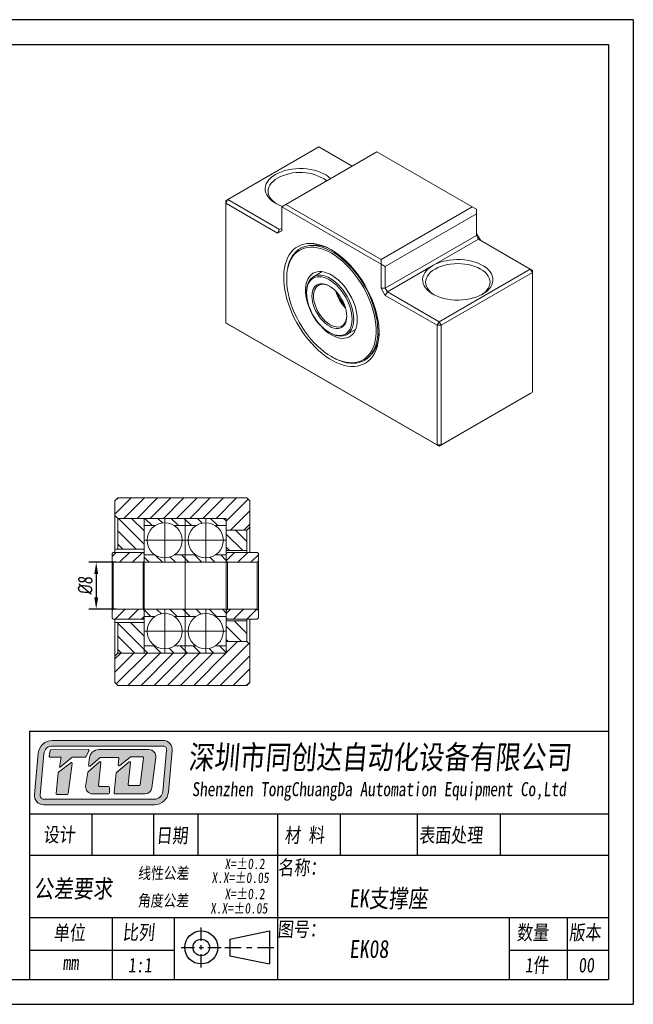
# Model space of a CAD drawing. Header units: millimetres. Extents: x 829 to 1066, y 138 to 306.
# Tile 2 of 2: x 962 to 1066, y 138 to 306. Entities that reach past the tile are written whole.
import ezdxf

# ---------------------------------------------------------------- set-up
doc = ezdxf.new("R2010")
doc.units = ezdxf.units.MM
doc.linetypes.add('CENTER2', pattern=[28.575, 19.05, -3.175, 3.175, -3.175])
doc.layers.get('0').update_dxf_attribs({"lineweight": 20})
for name, color, linetype, lineweight in [('中心线', 5, 'CENTER2', 13), ('外框', 7, 'Continuous', 25), ('文字', 3, 'Continuous', 18), ('标注', 1, 'Continuous', 13)]:
    doc.layers.add(name, color=color, linetype=linetype, lineweight=lineweight)
doc.styles.get("Standard").update_dxf_attribs({"font": 'SimSun.ttf', "width": 0.8, "oblique": 5})
doc.dimstyles.new('ISO-25', dxfattribs={"dimtxt": 2.5, "dimasz": 2, "dimexe": 1.25, "dimexo": 0, "dimtad": 1, "dimzin": 9, "dimdsep": 46, "dimtxsty": 'Standard', "dimcen": 2.5, "dimadec": 0, "dimazin": 2, "dimtfac": 1, "dimtix": 1, "dimtmove": 0, "dimatfit": 0, "dimfxl": 0, "dimarcsym": 0})

# ---------------------------------------------------------------- blocks, each defined once
blk = doc.blocks.new('Y')
at = {"lineweight": 30}
for p, q in [((-4136.76, 2009.27), (-3862.74, 2009.27)), ((-4154.44, 2003.97), (-3857.44, 2003.97)), ((-4154.44, 2003.97), (-3857.44, 2003.97))]:
    blk.add_line(p, q, dxfattribs=at)
for points in [[(-3857.44, 2213.99), (-4154.44, 2213.99), (-4154.44, 2003.97)], [(-4136.76, 2009.27), (-4136.76, 2208.69), (-3862.74, 2208.69)]]:
    blk.add_lwpolyline(points, dxfattribs=at)
blk = doc.blocks.new('W')
at = {"lineweight": 30}
for p, q in [((-3857.44, 2213.99), (-3857.44, 2003.97)), ((-3857.44, 2213.99), (-3857.44, 2003.97)), ((-3862.74, 2208.69), (-3862.74, 2009.27))]:
    blk.add_line(p, q, dxfattribs=at)
blk.add_blockref('Y', (0, 0))
blk = doc.blocks.new('*D14')
at = {"layer": 'Defpoints', "color": 0, "transparency": 16777216}
for p in [(977.97, 212.99), (974.59, 204.99), (977.97, 204.99)]:
    blk.add_point(p, dxfattribs=at)
at = {"layer": '标注', "color": 0, "lineweight": -2, "transparency": 16777216}
for p, q in [((977.97, 212.99), (973.34, 212.99)), ((974.59, 210.99), (974.59, 206.99)), ((977.97, 204.99), (973.34, 204.99))]:
    blk.add_line(p, q, dxfattribs=at)
at = {"layer": '标注', "color": 0, "transparency": 16777216}
for points in [[(974.26, 210.99), (974.92, 210.99), (974.59, 212.99)], [(974.26, 206.99), (974.92, 206.99), (974.59, 204.99)]]:
    blk.add_solid(points, dxfattribs=at)
at = {"layer": '标注', "color": 0, "transparency": 16777216, "insert": (972.72, 208.99), "char_height": 2.5, "attachment_point": 5, "rotation": 90}
blk.add_mtext('{\\fISOCPEUR|b0|i0|c0|p34;%%C}8', dxfattribs=at)

msp = doc.modelspace()

# ---------------------------------------------------------------- hatches: boundary and pattern name
at = {"layer": '文字'}
h = msp.add_hatch(color=256, dxfattribs=at)
h.dxf.hatch_style = 1
h.paths.add_polyline_path([(985.977, 182.602), (967.095, 182.602, 0.3871904), (964.71, 180.429), (964.051, 173.37, 0.4417631), (965.64, 171.624), (984.533, 171.624, 0.3876272), (986.918, 173.8), (987.567, 180.859, 0.4413093)])
h.paths.add_polyline_path([(985.977, 181.643, -0.4413093), (986.613, 180.946), (985.964, 173.888, -0.3876272), (984.533, 172.582), (965.64, 172.582, -0.4417631), (965.005, 173.281), (965.664, 180.34, -0.3871904), (967.095, 181.643)], flags=16)
h.paths.add_polyline_path([(973.2, 181.029, -0.5692565), (973.341, 180.793), (972.806, 179.806, -0.2751589), (972.666, 179.722), (970.512, 179.722, 0.1785487), (970.409, 179.684), (968.455, 178.016), (968.318, 178.016), (968.63, 179.725), (966.733, 179.725, -0.4551699), (966.575, 179.906), (966.709, 180.875, -0.3736999), (966.867, 181.013)], flags=0)
h.paths.add_polyline_path([(970.244, 178.801, -0.6728841), (970.5, 178.654), (969.809, 173.532, -0.3754282), (969.651, 173.394), (967.903, 173.394, -0.4451596), (967.745, 173.57), (968.112, 177.07, -0.2032664), (968.172, 177.179)], flags=0)
h.paths.add_polyline_path([(975.037, 181.029), (983.584, 181.029, -0.4535474), (984.772, 179.673), (984.086, 174.529, -0.3759441), (982.899, 173.49), (977.831, 173.49, -0.443757), (977.672, 173.665), (978.013, 177.077), (980.207, 178.94, -0.6781546), (980.469, 178.801), (980.063, 175.085, 0.4464345), (980.222, 174.908), (981.918, 174.908, 0.3783283), (982.076, 175.048), (982.646, 179.614, 0.4510331), (982.487, 179.793), (980.492, 179.793, 0.1736567), (980.39, 179.757), (978.618, 178.3, -0.6630003), (978.357, 178.437), (978.449, 179.536, 0.4388203), (978.29, 179.709), (975.385, 179.709, 0.1753949), (975.283, 179.672), (973.554, 178.232, -0.6807563), (973.294, 178.374), (973.452, 179.632, -0.3779258)], flags=0)
h.paths.add_polyline_path([(973.203, 177.234), (975.133, 178.931, -0.6841835), (975.397, 178.794), (974.978, 174.936, 0.4462884), (975.137, 174.759), (976.686, 174.759, -0.4142136), (976.846, 174.599), (976.846, 173.649, -0.4142136), (976.686, 173.49), (973.977, 173.49, -0.4294817), (972.78, 174.75), (973.15, 177.139, -0.1758286)], flags=0)
h.paths.add_polyline_path([(973.341, 180.793, 0.5692565), (973.2, 181.029), (966.867, 181.013, 0.3736999), (966.709, 180.875), (966.575, 179.906, 0.4551699), (966.733, 179.725), (968.63, 179.725), (968.318, 178.016), (968.455, 178.016), (970.409, 179.684, -0.1785487), (970.512, 179.722), (972.666, 179.722, 0.2751589), (972.806, 179.806)], flags=0)
h.paths.add_polyline_path([(970.5, 178.654, 0.6728841), (970.244, 178.801), (968.172, 177.179, 0.2032664), (968.112, 177.07), (967.745, 173.57, 0.4451596), (967.903, 173.394), (969.651, 173.394, 0.3754282), (969.809, 173.532)], flags=0)
h.paths.add_polyline_path([(975.397, 178.794, 0.6841835), (975.133, 178.931), (973.203, 177.234, 0.1758286), (973.15, 177.139), (972.78, 174.75, 0.4294817), (973.977, 173.49), (976.686, 173.49, 0.4142136), (976.846, 173.649), (976.846, 174.599, 0.4142136), (976.686, 174.759), (975.137, 174.759, -0.4462884), (974.978, 174.936)], flags=0)
h.paths.add_polyline_path([(983.584, 181.029), (975.037, 181.029, 0.3779258), (973.452, 179.632), (973.294, 178.374, 0.6807563), (973.554, 178.232), (975.283, 179.672, -0.1753949), (975.385, 179.709), (978.29, 179.709, -0.4388203), (978.449, 179.536), (978.357, 178.437, 0.6630003), (978.618, 178.3), (980.39, 179.757, -0.1736567), (980.492, 179.793), (982.487, 179.793, -0.4510331), (982.646, 179.614), (982.076, 175.048, -0.3783283), (981.918, 174.908), (980.222, 174.908, -0.4464345), (980.063, 175.085), (980.469, 178.801, 0.6781546), (980.207, 178.94), (978.013, 177.077), (977.672, 173.665, 0.443757), (977.831, 173.49), (982.899, 173.49, 0.3759441), (984.086, 174.529), (984.772, 179.673, 0.4535474)], flags=0)
h = msp.add_hatch(color=256, dxfattribs=at)
h.dxf.hatch_style = 1
h.paths.add_polyline_path([(973.341, 180.793, 0.5692565), (973.2, 181.029), (966.867, 181.013, 0.3736999), (966.709, 180.875), (966.575, 179.906, 0.4551699), (966.733, 179.725), (968.63, 179.725), (968.318, 178.016), (968.455, 178.016), (970.409, 179.684, -0.1785487), (970.512, 179.722), (972.666, 179.722, 0.2751589), (972.806, 179.806)])
h.paths.add_polyline_path([(970.5, 178.654, 0.6728841), (970.244, 178.801), (968.172, 177.179, 0.2032664), (968.112, 177.07), (967.745, 173.57, 0.4451596), (967.903, 173.394), (969.651, 173.394, 0.3754282), (969.809, 173.532)])
h.paths.add_polyline_path([(975.397, 178.794, 0.6841835), (975.133, 178.931), (973.203, 177.234, 0.1758286), (973.15, 177.139), (972.78, 174.75, 0.4294817), (973.977, 173.49), (976.686, 173.49, 0.4142136), (976.846, 173.649), (976.846, 174.599, 0.4142136), (976.686, 174.759), (975.137, 174.759, -0.4462884), (974.978, 174.936)])
h.paths.add_polyline_path([(983.584, 181.029), (975.037, 181.029, 0.3779258), (973.452, 179.632), (973.294, 178.374, 0.6807563), (973.554, 178.232), (975.283, 179.672, -0.1753949), (975.385, 179.709), (978.29, 179.709, -0.4388203), (978.449, 179.536), (978.357, 178.437, 0.6630003), (978.618, 178.3), (980.39, 179.757, -0.1736567), (980.492, 179.793), (982.487, 179.793, -0.4510331), (982.646, 179.614), (982.076, 175.048, -0.3783283), (981.918, 174.908), (980.222, 174.908, -0.4464345), (980.063, 175.085), (980.469, 178.801, 0.6781546), (980.207, 178.94), (978.013, 177.077), (977.672, 173.665, 0.443757), (977.831, 173.49), (982.899, 173.49, 0.3759441), (984.086, 174.529), (984.772, 179.673, 0.4535474)])
at = {"layer": '标注'}
h = msp.add_hatch(dxfattribs=at)
h.set_pattern_fill('ANSI31', color=2, scale=0.5)
h.paths.add_polyline_path([(1000.785, 223.486), (1000.285, 223.986), (978.285, 223.986), (977.785, 223.486), (977.785, 220.986), (978.285, 220.486), (996.785, 220.486), (996.785, 218.486), (1000.285, 218.486), (1000.785, 218.986)])
h.paths.add_polyline_path([(1000.785, 198.986), (1000.285, 199.486), (996.785, 199.486), (996.785, 197.486), (978.285, 197.486), (977.785, 196.986), (977.785, 192.486), (978.285, 191.986), (1000.285, 191.986), (1000.785, 192.486)])
h.paths.add_polyline_path([(982.785, 204.786), (982.585, 204.986), (977.485, 204.986), (977.285, 204.786), (977.285, 203.486), (977.485, 203.286), (982.585, 203.286), (982.785, 203.486)])
h.paths.add_polyline_path([(1002.285, 204.786), (1002.085, 204.986), (996.985, 204.986), (996.785, 204.786), (996.785, 203.486), (996.985, 203.286), (1002.085, 203.286), (1002.285, 203.486)])
h.paths.add_polyline_path([(1002.285, 214.486), (1002.085, 214.686), (996.985, 214.686), (996.785, 214.486), (996.785, 213.186), (996.985, 212.986), (1002.085, 212.986), (1002.285, 213.186)])
h.paths.add_polyline_path([(982.785, 214.486), (982.585, 214.686), (977.485, 214.686), (977.285, 214.486), (977.285, 213.186), (977.485, 212.986), (982.585, 212.986), (982.785, 213.186)])
h = msp.add_hatch(dxfattribs=at)
h.set_pattern_fill('ANSI31', color=2, scale=0.5, angle=90)
h.paths.add_polyline_path([(982.785, 220.486), (978.285, 220.486), (978.285, 215.236), (982.785, 215.236)])
h.paths.add_polyline_path([(986.285, 220.486), (982.785, 220.486), (982.785, 219.236), (984.627, 219.236, -0.1474768), (986.285, 219.736)])
h.paths.add_polyline_path([(989.785, 220.486), (986.285, 220.486), (986.285, 219.736, -0.1474768), (987.944, 219.236), (989.785, 219.236)])
h.paths.add_polyline_path([(996.785, 220.486), (993.285, 220.486), (993.285, 219.736, -0.1474768), (994.944, 219.236), (996.785, 219.236)])
h.paths.add_polyline_path([(993.285, 220.486), (989.785, 220.486), (989.785, 219.236), (991.627, 219.236, -0.1474768), (993.285, 219.736)])
h.paths.add_polyline_path([(996.785, 214.236), (994.944, 214.236, -0.1474768), (993.285, 213.736), (993.285, 212.986), (996.785, 212.986)])
h.paths.add_polyline_path([(993.285, 213.736, -0.1474768), (991.627, 214.236), (989.785, 214.236), (989.785, 212.986), (993.285, 212.986)])
h.paths.add_polyline_path([(989.785, 214.236), (987.944, 214.236, -0.1474768), (986.285, 213.736), (986.285, 212.986), (989.785, 212.986)])
h.paths.add_polyline_path([(986.285, 213.736, -0.1474768), (984.627, 214.236), (982.785, 214.236), (982.785, 212.986), (986.285, 212.986)])
h.paths.add_polyline_path([(986.285, 204.236), (986.285, 204.986), (982.785, 204.986), (982.785, 203.736), (984.627, 203.736, -0.1474768)])
h.paths.add_polyline_path([(989.785, 204.986), (986.285, 204.986), (986.285, 204.236, -0.1474768), (987.944, 203.736), (989.785, 203.736)])
h.paths.add_polyline_path([(993.285, 204.986), (989.785, 204.986), (989.785, 203.736), (991.627, 203.736, -0.1474768), (993.285, 204.236)])
h.paths.add_polyline_path([(996.785, 204.986), (993.285, 204.986), (993.285, 204.236, -0.1474768), (994.944, 203.736), (996.785, 203.736)])
h.paths.add_polyline_path([(996.785, 198.736), (994.944, 198.736, -0.1474768), (993.285, 198.236), (993.285, 197.486), (996.785, 197.486)])
h.paths.add_polyline_path([(993.285, 198.236, -0.1474768), (991.627, 198.736), (989.785, 198.736), (989.785, 197.486), (993.285, 197.486)])
h.paths.add_polyline_path([(989.785, 198.736), (987.944, 198.736, -0.1474768), (986.285, 198.236), (986.285, 197.486), (989.785, 197.486)])
h.paths.add_polyline_path([(986.285, 198.236, -0.1474768), (984.627, 198.736), (982.785, 198.736), (982.785, 197.486), (986.285, 197.486)])
h.paths.add_polyline_path([(982.785, 202.736), (978.285, 202.736), (978.285, 197.486), (982.785, 197.486), (982.785, 198.736)])
h.paths.add_polyline_path([(1000.285, 202.986), (996.785, 202.986), (996.785, 199.486), (1000.285, 199.486)])
h.paths.add_polyline_path([(1000.285, 218.486), (996.785, 218.486), (996.785, 214.986), (1000.285, 214.986)])

# ---------------------------------------------------------------- linework, layer by layer
at = {"color": 7, "linetype": 'Continuous', "lineweight": 15}
for p, q in [((1012.609, 283.832), (997.052, 274.852)), ((1022.508, 283.017), (1006.952, 274.036)), ((1018.265, 280.567), (1012.609, 283.832)), ((1038.771, 273.628), (1022.508, 283.017)), ((996.699, 274.239), (997.052, 274.852)), ((996.699, 274.648), (997.052, 274.852)), ((996.699, 274.239), (996.699, 274.648)), ((996.699, 274.239), (996.699, 253.826)), ((1005.537, 269.137), (996.699, 274.239)), ((997.052, 274.852), (1005.891, 269.749)), ((1006.245, 273.628), (1006.952, 274.036)), ((1006.952, 274.036), (1023.215, 264.647)), ((1006.245, 273.628), (1006.245, 269.545)), ((1023.215, 263.831), (1006.245, 273.628)), ((1023.215, 264.647), (1038.771, 273.628)), ((1039.479, 272.403), (1023.922, 263.423)), ((1039.479, 273.22), (1038.771, 273.628)), ((1039.479, 272.403), (1039.479, 273.22)), ((1039.479, 268.729), (1039.479, 272.403)), ((1005.537, 269.137), (1005.891, 269.749)), ((1005.537, 269.137), (1005.891, 269.341)), ((1005.891, 269.749), (1006.245, 269.953)), ((1005.891, 269.341), (1006.245, 269.545)), ((1023.922, 259.748), (1039.479, 268.729)), ((1039.832, 268.525), (1039.479, 269.137)), ((1039.479, 268.729), (1039.832, 268.116)), ((1039.832, 268.116), (1032.054, 263.626)), ((1040.186, 267.912), (1039.832, 268.525)), ((1048.671, 263.014), (1039.832, 268.116)), ((1009.584, 266.62), (1009.372, 266.498)), ((1023.215, 264.647), (1023.215, 263.831)), ((1023.215, 259.748), (1023.215, 263.831)), ((1023.215, 263.831), (1023.922, 263.423)), ((1013.162, 262.566), (1011.668, 261.704)), ((1023.922, 263.423), (1023.922, 259.748)), ((1032.054, 263.626), (1024.276, 259.136)), ((1033.115, 254.033), (1048.671, 263.014)), ((1049.025, 262.401), (1033.468, 253.421)), ((1048.671, 263.014), (1049.025, 262.401)), ((1048.671, 263.014), (1049.025, 262.81)), ((1049.025, 262.401), (1049.025, 262.81)), ((1049.025, 241.988), (1049.025, 262.401)), ((1007.093, 261.461), (1007.093, 261.298)), ((1010.487, 259.094), (1010.487, 258.931)), ((1023.215, 259.748), (1023.569, 259.136)), ((1023.922, 259.748), (1023.215, 259.748)), ((1023.569, 259.136), (1023.922, 258.523)), ((1023.922, 259.748), (1024.276, 259.136)), ((1023.922, 258.523), (1024.276, 259.136)), ((1024.276, 259.136), (1033.115, 254.033)), ((1032.761, 253.421), (1023.922, 258.523)), ((996.699, 253.826), (1032.761, 233.007)), ((996.699, 253.826), (997.052, 253.622)), ((1033.115, 232.803), (997.052, 253.622)), ((1032.761, 253.421), (1033.115, 254.033)), ((1033.115, 254.033), (1033.468, 253.421)), ((1014.376, 252.195), (1014.517, 252.113)), ((1017.367, 251.831), (1018.862, 252.693)), ((1032.761, 233.007), (1032.761, 253.421)), ((1032.761, 253.421), (1033.468, 253.421)), ((1033.468, 253.421), (1033.468, 233.007)), ((1014.729, 248.072), (1014.87, 247.99)), ((1020.371, 247.445), (1020.583, 247.567)), ((1033.468, 233.007), (1049.025, 241.988)), ((1049.025, 241.988), (1048.671, 241.784)), ((1048.671, 241.784), (1033.115, 232.803)), ((1032.761, 233.007), (1033.468, 233.007)), ((1032.761, 233.007), (1033.115, 232.803)), ((1033.468, 233.007), (1033.115, 232.803)), ((978.285, 223.986), (977.785, 223.486)), ((977.785, 220.986), (977.785, 223.486)), ((978.285, 223.986), (1000.285, 223.986)), ((1000.785, 223.486), (1000.285, 223.986)), ((1000.785, 223.486), (1000.785, 218.986)), ((977.785, 220.986), (978.285, 220.486)), ((977.785, 220.286), (977.785, 220.986)), ((977.785, 220.286), (977.785, 215.236)), ((982.785, 220.486), (982.785, 212.986)), ((989.785, 197.486), (989.785, 220.486)), ((996.785, 212.986), (996.785, 220.486)), ((982.785, 219.236), (984.627, 219.236)), ((987.944, 219.236), (989.785, 219.236)), ((991.627, 219.236), (989.785, 219.236)), ((996.785, 219.236), (994.944, 219.236)), ((1000.285, 218.486), (996.785, 218.486)), ((1000.285, 218.486), (1000.785, 218.986)), ((1000.285, 214.986), (1000.285, 218.486)), ((1000.785, 218.986), (1000.785, 214.686)), ((977.785, 215.236), (982.785, 215.236)), ((977.785, 215.236), (977.785, 214.686)), ((996.785, 214.986), (1000.285, 214.986)), ((1000.285, 214.686), (1000.285, 214.986)), ((977.485, 214.686), (977.285, 214.486)), ((977.285, 213.186), (977.285, 214.486)), ((977.485, 214.686), (982.585, 214.686)), ((982.785, 214.486), (982.585, 214.686)), ((982.785, 213.186), (982.785, 214.486)), ((982.785, 214.236), (984.627, 214.236)), ((987.944, 214.236), (989.785, 214.236)), ((991.627, 214.236), (989.785, 214.236)), ((996.785, 214.236), (994.944, 214.236)), ((996.985, 214.686), (996.785, 214.486)), ((996.785, 214.486), (996.785, 213.186)), ((996.985, 214.686), (1002.085, 214.686)), ((1002.285, 214.486), (1002.085, 214.686)), ((1002.285, 214.486), (1002.285, 213.186)), ((977.285, 213.186), (977.485, 212.986)), ((977.285, 204.786), (977.285, 213.186)), ((977.485, 212.986), (977.485, 204.986)), ((977.485, 212.986), (982.585, 212.986)), ((982.585, 212.986), (982.785, 213.186)), ((982.585, 204.986), (982.585, 212.986)), ((996.785, 212.986), (982.785, 212.986)), ((982.785, 204.986), (982.785, 212.986)), ((996.785, 213.186), (996.985, 212.986)), ((996.785, 212.986), (996.785, 204.986)), ((996.985, 212.986), (996.985, 204.986)), ((996.985, 212.986), (1002.085, 212.986)), ((1002.085, 212.986), (1002.285, 213.186)), ((1002.085, 204.986), (1002.085, 212.986)), ((1002.285, 213.186), (1002.285, 204.786)), ((977.485, 204.986), (977.285, 204.786)), ((982.585, 204.986), (977.485, 204.986)), ((982.785, 204.786), (982.585, 204.986)), ((982.785, 204.986), (982.785, 197.486)), ((982.785, 204.986), (996.785, 204.986)), ((996.985, 204.986), (996.785, 204.786)), ((996.785, 197.486), (996.785, 204.986)), ((1002.085, 204.986), (996.985, 204.986)), ((1002.285, 204.786), (1002.085, 204.986)), ((977.285, 203.486), (977.285, 204.786)), ((977.285, 203.486), (977.485, 203.286)), ((982.585, 203.286), (977.485, 203.286)), ((977.785, 203.286), (977.785, 202.736)), ((982.585, 203.286), (982.785, 203.486)), ((982.785, 203.486), (982.785, 204.786)), ((982.785, 203.736), (984.627, 203.736)), ((987.944, 203.736), (989.785, 203.736)), ((991.627, 203.736), (989.785, 203.736)), ((996.785, 203.736), (994.944, 203.736)), ((996.785, 204.786), (996.785, 203.486)), ((996.785, 203.486), (996.985, 203.286)), ((1002.085, 203.286), (996.985, 203.286)), ((1000.285, 202.986), (1000.285, 203.286)), ((1000.785, 203.286), (1000.785, 198.986)), ((1002.085, 203.286), (1002.285, 203.486)), ((1002.285, 204.786), (1002.285, 203.486)), ((977.785, 202.736), (977.785, 197.686)), ((982.785, 202.736), (977.785, 202.736)), ((1000.285, 202.986), (996.785, 202.986)), ((1000.285, 199.486), (1000.285, 202.986)), ((982.785, 198.736), (984.627, 198.736)), ((987.944, 198.736), (989.785, 198.736)), ((991.627, 198.736), (989.785, 198.736)), ((996.785, 198.736), (994.944, 198.736)), ((1000.785, 198.986), (1000.285, 199.486)), ((1000.785, 198.986), (1000.785, 192.486)), ((977.785, 196.986), (977.785, 197.686)), ((978.285, 197.486), (977.785, 196.986)), ((977.785, 192.486), (977.785, 196.986)), ((977.785, 192.486), (978.285, 191.986)), ((978.285, 191.986), (1000.285, 191.986)), ((1000.285, 191.986), (1000.785, 192.486))]:
    msp.add_line(p, q, dxfattribs=at)
for p, q in [((978.285, 220.486), (978.285, 215.236)), ((996.785, 220.486), (978.285, 220.486)), ((978.285, 197.486), (978.285, 202.736)), ((1000.285, 199.486), (996.785, 199.486)), ((996.785, 197.486), (978.285, 197.486))]:
    msp.add_line(p, q)
at = {"color": 7, "linetype": 'Continuous', "lineweight": 15, "flags": 128}
for points in [[(1006.378, 273.705), (1005.926, 273.875), (1005.42, 274.11), (1004.96, 274.376), (1004.553, 274.668), (1004.204, 274.984), (1003.915, 275.32), (1003.691, 275.672), (1003.534, 276.036), (1003.446, 276.408), (1003.429, 276.782), (1003.481, 277.156), (1003.604, 277.525), (1003.795, 277.883), (1004.051, 278.228), (1004.371, 278.554), (1004.75, 278.859), (1005.184, 279.138), (1005.667, 279.388), (1006.195, 279.607), (1006.761, 279.792), (1007.357, 279.94), (1007.979, 280.05), (1008.617, 280.121), (1009.264, 280.151), (1009.913, 280.141), (1010.557, 280.09), (1011.188, 280), (1011.797, 279.87), (1012.38, 279.704), (1012.927, 279.502), (1013.433, 279.267), (1013.893, 279.002), (1014.3, 278.709), (1014.595, 278.448)], [(1005.537, 278.525), (1005.126, 278.26), (1004.77, 277.97), (1004.471, 277.658), (1004.235, 277.329), (1004.064, 276.987), (1003.961, 276.636), (1003.927, 276.28), (1003.961, 275.925), (1004.064, 275.574), (1004.235, 275.232), (1004.471, 274.903), (1004.77, 274.591), (1005.126, 274.301), (1005.368, 274.138)], [(1014.73, 266.28), (1015.36, 265.888), (1015.986, 265.442), (1016.605, 264.944), (1017.213, 264.398), (1017.805, 263.807), (1018.379, 263.174), (1018.932, 262.504), (1019.458, 261.799), (1019.957, 261.065), (1020.424, 260.306), (1020.857, 259.527), (1021.252, 258.732), (1021.609, 257.925), (1021.924, 257.112), (1022.197, 256.298), (1022.424, 255.488), (1022.605, 254.686), (1022.738, 253.897), (1022.823, 253.126), (1022.86, 252.378), (1022.848, 251.657), (1022.787, 250.968), (1022.677, 250.314), (1022.52, 249.699), (1022.316, 249.128), (1022.066, 248.604), (1021.772, 248.129), (1021.436, 247.707), (1021.059, 247.34), (1020.645, 247.031), (1020.194, 246.781), (1019.711, 246.592), (1019.198, 246.465), (1018.658, 246.4), (1018.095, 246.398), (1017.511, 246.46), (1016.911, 246.584), (1016.297, 246.771), (1015.674, 247.018), (1015.045, 247.324), (1014.415, 247.688), (1013.786, 248.108), (1013.163, 248.58), (1012.549, 249.102), (1011.949, 249.671), (1011.365, 250.284), (1010.801, 250.936), (1010.261, 251.624), (1009.748, 252.343), (1009.265, 253.09), (1008.815, 253.86), (1008.4, 254.648), (1008.024, 255.45), (1007.688, 256.26), (1007.394, 257.074), (1007.144, 257.887), (1006.94, 258.694), (1006.782, 259.49), (1006.673, 260.27), (1006.612, 261.03), (1006.6, 261.765), (1006.636, 262.471), (1006.722, 263.143), (1006.855, 263.778), (1007.036, 264.371), (1007.263, 264.919), (1007.535, 265.419), (1007.851, 265.868), (1008.207, 266.262), (1008.603, 266.601), (1009.036, 266.881), (1009.503, 267.1), (1010.001, 267.259), (1010.528, 267.355), (1011.08, 267.388), (1011.654, 267.358), (1012.247, 267.265), (1012.855, 267.109), (1013.473, 266.892), (1014.1, 266.615), (1014.73, 266.28)], [(1007.093, 261.461), (1007.095, 261.639), (1007.132, 262.331), (1007.217, 262.989), (1007.351, 263.608), (1007.533, 264.186), (1007.761, 264.718), (1008.034, 265.201), (1008.351, 265.632), (1008.708, 266.009), (1009.105, 266.328), (1009.538, 266.588), (1010.004, 266.787), (1010.502, 266.924), (1011.027, 266.999), (1011.576, 267.01), (1012.146, 266.957), (1012.734, 266.841), (1013.335, 266.663), (1013.946, 266.424), (1014.562, 266.125), (1015.181, 265.768), (1015.797, 265.355), (1016.408, 264.889), (1017.009, 264.374), (1017.596, 263.811), (1018.166, 263.205), (1018.716, 262.56), (1019.241, 261.88), (1019.738, 261.168), (1020.205, 260.43), (1020.638, 259.67), (1021.034, 258.893), (1021.392, 258.104), (1021.708, 257.308), (1021.981, 256.509), (1022.209, 255.714), (1022.391, 254.926), (1022.525, 254.151), (1022.611, 253.395), (1022.648, 252.66), (1022.636, 251.953), (1022.574, 251.278), (1022.464, 250.639), (1022.306, 250.04), (1022.101, 249.484), (1021.85, 248.976), (1021.555, 248.519), (1021.218, 248.115), (1020.841, 247.767), (1020.426, 247.477), (1019.976, 247.247), (1019.493, 247.079), (1018.981, 246.973), (1018.444, 246.93), (1017.884, 246.951), (1017.304, 247.035), (1016.71, 247.182), (1016.103, 247.391), (1015.489, 247.661), (1014.871, 247.989), (1014.871, 247.989)], [(1014.73, 248.071), (1015.344, 247.745), (1015.955, 247.478), (1016.557, 247.272), (1017.148, 247.129), (1017.723, 247.049), (1018.279, 247.032), (1018.811, 247.08), (1019.318, 247.191), (1019.794, 247.365), (1020.237, 247.601), (1020.645, 247.897), (1021.015, 248.252), (1021.343, 248.662), (1021.629, 249.126), (1021.87, 249.64), (1022.065, 250.202), (1022.212, 250.806), (1022.311, 251.45), (1022.36, 252.129), (1022.36, 252.84), (1022.311, 253.576), (1022.212, 254.334), (1022.065, 255.109), (1021.87, 255.895), (1021.629, 256.687), (1021.343, 257.481), (1021.015, 258.271), (1020.645, 259.052), (1020.237, 259.819), (1019.794, 260.567), (1019.318, 261.291), (1018.811, 261.987), (1018.279, 262.649), (1017.723, 263.274), (1017.148, 263.858), (1016.557, 264.397), (1015.955, 264.887), (1015.344, 265.325), (1014.73, 265.708), (1014.115, 266.034), (1013.505, 266.301), (1012.902, 266.507), (1012.312, 266.65), (1011.736, 266.731), (1011.181, 266.747), (1010.648, 266.699), (1010.142, 266.588), (1009.666, 266.414), (1009.222, 266.178), (1008.814, 265.882), (1008.445, 265.527), (1008.116, 265.117), (1007.83, 264.653), (1007.589, 264.139), (1007.395, 263.578), (1007.247, 262.973), (1007.149, 262.329), (1007.099, 261.65), (1007.099, 260.939), (1007.149, 260.203), (1007.247, 259.445), (1007.395, 258.671), (1007.589, 257.885), (1007.83, 257.092), (1008.116, 256.298), (1008.445, 255.508), (1008.814, 254.727), (1009.222, 253.96), (1009.666, 253.212), (1010.142, 252.488), (1010.648, 251.792), (1011.181, 251.13), (1011.736, 250.505), (1012.312, 249.921), (1012.902, 249.382), (1013.505, 248.892), (1014.115, 248.454), (1014.73, 248.071)], [(1032.054, 263.626), (1032.538, 263.877), (1033.065, 264.095), (1033.631, 264.28), (1034.228, 264.428), (1034.849, 264.538), (1035.487, 264.609), (1036.134, 264.639), (1036.784, 264.629), (1037.427, 264.579), (1038.058, 264.488), (1038.668, 264.359), (1039.25, 264.192), (1039.797, 263.99), (1040.303, 263.755), (1040.763, 263.49), (1041.17, 263.198), (1041.52, 262.882), (1041.808, 262.546), (1042.032, 262.194), (1042.189, 261.83), (1042.277, 261.458), (1042.294, 261.083), (1042.242, 260.709), (1042.119, 260.341), (1041.929, 259.982), (1041.672, 259.638), (1041.352, 259.311), (1040.973, 259.007), (1040.539, 258.728)], [(1040.355, 258.626), (1040.597, 258.789), (1040.954, 259.079), (1041.252, 259.391), (1041.488, 259.72), (1041.659, 260.062), (1041.762, 260.413), (1041.797, 260.769), (1041.762, 261.124), (1041.659, 261.475), (1041.488, 261.817), (1041.252, 262.146), (1040.954, 262.458), (1040.597, 262.748), (1040.186, 263.014), (1039.726, 263.251), (1039.223, 263.457), (1038.683, 263.629), (1038.113, 263.766), (1037.52, 263.864), (1036.912, 263.924), (1036.297, 263.944), (1035.681, 263.924), (1035.073, 263.864), (1034.48, 263.766), (1033.91, 263.629), (1033.37, 263.457), (1032.867, 263.251), (1032.408, 263.014)], [(1014.73, 251.786), (1015.2, 251.544), (1015.664, 251.362), (1016.118, 251.243), (1016.556, 251.188), (1016.973, 251.198), (1017.365, 251.272), (1017.728, 251.409), (1018.056, 251.609), (1018.346, 251.868), (1018.596, 252.185), (1018.802, 252.555), (1018.961, 252.974), (1019.073, 253.437), (1019.135, 253.939), (1019.148, 254.475), (1019.11, 255.038), (1019.023, 255.622), (1018.887, 256.221), (1018.704, 256.827), (1018.476, 257.434), (1018.206, 258.034), (1017.896, 258.622), (1017.551, 259.19), (1017.173, 259.732), (1016.768, 260.242), (1016.339, 260.713), (1015.893, 261.142), (1015.433, 261.522), (1014.965, 261.85), (1014.495, 262.121), (1014.027, 262.334), (1013.567, 262.484), (1013.12, 262.572), (1012.692, 262.594), (1012.287, 262.553), (1011.909, 262.447), (1011.564, 262.278), (1011.254, 262.048), (1010.983, 261.759), (1010.755, 261.416), (1010.572, 261.021), (1010.437, 260.579), (1010.35, 260.096), (1010.312, 259.576), (1010.325, 259.026), (1010.387, 258.451), (1010.499, 257.859), (1010.658, 257.256), (1010.864, 256.648), (1011.113, 256.044), (1011.404, 255.449), (1011.732, 254.87), (1012.094, 254.315), (1012.486, 253.788), (1012.904, 253.296), (1013.342, 252.846), (1013.796, 252.441), (1014.26, 252.086), (1014.73, 251.786)], [(1040.539, 258.728), (1040.056, 258.477), (1039.528, 258.258), (1038.962, 258.074), (1038.366, 257.926), (1037.745, 257.816), (1037.107, 257.745), (1036.459, 257.714), (1035.81, 257.725), (1035.166, 257.775), (1034.535, 257.866), (1033.926, 257.995), (1033.344, 258.162), (1032.796, 258.364), (1032.29, 258.599), (1031.83, 258.864), (1031.423, 259.156), (1031.074, 259.472), (1030.785, 259.808), (1030.561, 260.16), (1030.404, 260.524), (1030.316, 260.896), (1030.299, 261.271), (1030.352, 261.644), (1030.474, 262.013), (1030.665, 262.371), (1030.921, 262.716), (1031.241, 263.042), (1031.62, 263.347), (1032.054, 263.626)], [(1032.408, 263.014), (1031.997, 262.748), (1031.64, 262.458), (1031.341, 262.146), (1031.105, 261.817), (1030.934, 261.475), (1030.831, 261.124), (1030.797, 260.769), (1030.831, 260.413), (1030.934, 260.062), (1031.105, 259.72), (1031.341, 259.391), (1031.64, 259.079), (1031.997, 258.789), (1032.238, 258.626)], [(1010.487, 259.094), (1010.493, 259.347), (1010.542, 259.828), (1010.639, 260.273), (1010.783, 260.674), (1010.973, 261.029), (1011.206, 261.331), (1011.478, 261.578), (1011.788, 261.767), (1012.131, 261.895), (1012.502, 261.961), (1012.899, 261.964), (1013.315, 261.904), (1013.745, 261.781), (1014.185, 261.598), (1014.629, 261.355), (1015.071, 261.058), (1015.507, 260.708), (1015.931, 260.31), (1016.338, 259.869), (1016.722, 259.391), (1017.08, 258.881), (1017.407, 258.345), (1017.698, 257.79), (1017.951, 257.222), (1018.163, 256.649), (1018.33, 256.078), (1018.451, 255.514), (1018.524, 254.966), (1018.548, 254.44), (1018.548, 254.44)], [(1018.265, 254.44), (1018.241, 254.957), (1018.168, 255.496), (1018.047, 256.05), (1017.88, 256.611), (1017.669, 257.174), (1017.417, 257.73), (1017.126, 258.274), (1016.801, 258.797), (1016.445, 259.294), (1016.064, 259.758), (1015.661, 260.183), (1015.242, 260.564), (1014.812, 260.897), (1014.376, 261.176), (1013.941, 261.4), (1013.511, 261.563), (1013.092, 261.666), (1012.689, 261.706), (1012.307, 261.683), (1011.951, 261.596), (1011.626, 261.449), (1011.336, 261.241), (1011.083, 260.976), (1010.872, 260.657), (1010.705, 260.288), (1010.585, 259.874), (1010.512, 259.419), (1010.487, 258.931), (1010.512, 258.414), (1010.585, 257.875), (1010.705, 257.321), (1010.872, 256.76), (1011.083, 256.197), (1011.336, 255.641), (1011.626, 255.097), (1011.951, 254.574), (1012.307, 254.077), (1012.689, 253.613), (1013.092, 253.188), (1013.511, 252.807), (1013.941, 252.474), (1014.376, 252.194), (1014.812, 251.971), (1015.242, 251.807), (1015.661, 251.705), (1016.064, 251.665), (1016.445, 251.688), (1016.801, 251.774), (1017.126, 251.922), (1017.417, 252.13), (1017.669, 252.395), (1017.88, 252.714), (1018.047, 253.083), (1018.168, 253.497), (1018.241, 253.952), (1018.265, 254.44)], [(1017.346, 254.971), (1017.321, 254.538), (1017.245, 254.142), (1017.12, 253.789), (1016.948, 253.486), (1016.732, 253.238), (1016.476, 253.048), (1016.184, 252.921), (1015.861, 252.858), (1015.513, 252.861), (1015.145, 252.929), (1014.764, 253.062), (1014.376, 253.256), (1013.989, 253.509), (1013.608, 253.817), (1013.24, 254.173), (1012.891, 254.573), (1012.568, 255.008), (1012.276, 255.473), (1012.02, 255.958), (1011.804, 256.455), (1011.633, 256.957), (1011.508, 257.454), (1011.432, 257.938), (1011.406, 258.4), (1011.432, 258.833), (1011.508, 259.229), (1011.633, 259.582), (1011.804, 259.885), (1012.02, 260.133), (1012.276, 260.323), (1012.568, 260.45), (1012.891, 260.513), (1013.24, 260.51), (1013.608, 260.442), (1013.989, 260.309), (1014.376, 260.115), (1014.764, 259.862), (1015.145, 259.554), (1015.513, 259.198), (1015.861, 258.798), (1016.184, 258.363), (1016.476, 257.898), (1016.732, 257.413), (1016.948, 256.915), (1017.12, 256.414), (1017.245, 255.917), (1017.321, 255.433), (1017.346, 254.971)], [(1014.448, 260.072), (1014.423, 260.086), (1014.047, 260.259), (1013.68, 260.37), (1013.327, 260.417), (1012.996, 260.399), (1012.692, 260.315), (1012.42, 260.169), (1012.186, 259.962), (1011.993, 259.697), (1011.846, 259.381), (1011.746, 259.018), (1011.696, 258.614), (1011.696, 258.178), (1011.746, 257.717), (1011.846, 257.238), (1011.993, 256.751), (1012.186, 256.265), (1012.42, 255.787), (1012.692, 255.327), (1012.996, 254.893), (1013.327, 254.492), (1013.68, 254.131), (1014.047, 253.818), (1014.423, 253.557), (1014.801, 253.354), (1015.173, 253.211), (1015.534, 253.132), (1015.877, 253.118), (1016.195, 253.169), (1016.484, 253.284), (1016.737, 253.461), (1016.951, 253.698), (1017.122, 253.989), (1017.246, 254.329), (1017.321, 254.714), (1017.345, 255.054)], [(1018.548, 254.44), (1018.524, 253.942), (1018.451, 253.479), (1018.33, 253.055), (1018.163, 252.677), (1017.951, 252.348), (1017.698, 252.072), (1017.407, 251.854), (1017.08, 251.695), (1016.722, 251.598), (1016.338, 251.564), (1015.931, 251.592), (1015.507, 251.684), (1015.071, 251.837), (1014.629, 252.05), (1014.517, 252.113)]]:
    msp.add_lwpolyline(points, dxfattribs=at)
at = {"color": 7, "linetype": 'Continuous', "lineweight": 15}
for centre in [(986.285, 216.736), (993.285, 216.736), (986.285, 201.236), (993.285, 201.236)]:
    msp.add_circle(centre, 3, dxfattribs=at)
for centre, radius, start, end in [((1009.381, 271.364), 8.127, 55.72807, 118.2197), ((1011.848, 261.643), 5.468, 55.95218, 114.46035), ((1021.893, 261.025), 6.663, 195.54514, 224.44948), ((1022.262, 261.238), 7.041, 196.97395, 223.02067), ((1022.109, 261.15), 6.749, 198.90331, 221.09132), ((1017.455, 251.994), 5.42, 305.24919, 4.32753)]:
    msp.add_arc(centre, radius, start, end, dxfattribs=at)
at = {"layer": '中心线'}
for p, q in [((986.285, 220.486), (986.285, 212.986)), ((993.285, 220.486), (993.285, 212.986)), ((982.785, 216.736), (989.785, 216.736)), ((996.785, 216.736), (989.785, 216.736)), ((986.285, 197.486), (986.285, 204.986)), ((993.285, 197.486), (993.285, 204.986)), ((982.785, 201.236), (989.785, 201.236)), ((996.785, 201.236), (989.785, 201.236))]:
    msp.add_line(p, q, dxfattribs=at)
at = {"layer": '文字', "lineweight": 30}
for p, q in [((963.206, 184.175), (1062.011, 184.175)), ((963.206, 184.175), (963.206, 141.83)), ((963.206, 170.06), (1062.011, 170.06)), ((973.846, 170.06), (973.846, 163.003)), ((984.378, 170.06), (984.378, 163.003)), ((991.907, 170.06), (991.907, 163.003)), ((1005.551, 170.06), (1005.551, 141.83)), ((1016.216, 170.06), (1016.216, 163.003)), ((1029.377, 170.06), (1029.377, 163.003)), ((1043.523, 170.06), (1043.523, 163.003)), ((963.206, 163.003), (1062.011, 163.003)), ((963.206, 152.417), (1062.011, 152.417)), ((977.321, 152.417), (977.321, 141.83)), ((987.907, 152.417), (987.907, 141.83)), ((1045.073, 152.417), (1045.073, 141.83)), ((1054.953, 152.417), (1054.953, 141.83)), ((992.52, 148.426), (992.52, 150.698)), ((997.405, 148.702), (1004.169, 150.113)), ((1004.169, 150.113), (1004.169, 144.467)), ((997.405, 148.702), (997.405, 145.879)), ((963.206, 146.821), (987.907, 146.821)), ((989.112, 147.29), (991.384, 147.29)), ((992.142, 147.29), (992.899, 147.29)), ((992.52, 146.912), (992.52, 147.669)), ((992.52, 143.883), (992.52, 146.155)), ((993.656, 147.29), (995.928, 147.29)), ((996.534, 147.29), (999.316, 147.29)), ((1000.243, 147.29), (1001.17, 147.29)), ((1002.097, 147.29), (1004.878, 147.29)), ((1045.073, 146.821), (1062.011, 146.821)), ((997.405, 145.879), (1004.169, 144.467))]:
    msp.add_line(p, q, dxfattribs=at)
at = {"layer": '文字'}
for p, q in [((967.095, 182.602), (985.977, 182.602)), ((967.095, 181.643), (985.977, 181.643)), ((964.71, 180.429), (964.051, 173.37)), ((965.664, 180.34), (965.005, 173.281)), ((966.575, 179.906), (966.709, 180.875)), ((968.63, 179.725), (966.733, 179.725)), ((966.867, 181.013), (973.2, 181.029)), ((968.318, 178.016), (968.63, 179.725)), ((972.666, 179.722), (970.512, 179.722)), ((973.341, 180.793), (972.806, 179.806)), ((975.037, 181.029), (983.584, 181.029)), ((980.39, 179.757), (978.618, 178.3)), ((982.487, 179.793), (980.492, 179.793)), ((986.613, 180.946), (985.964, 173.888)), ((987.567, 180.859), (986.918, 173.8)), ((968.172, 177.179), (970.244, 178.801)), ((970.409, 179.684), (968.455, 178.016)), ((970.5, 178.654), (969.809, 173.532)), ((973.203, 177.234), (975.133, 178.931)), ((973.294, 178.374), (973.452, 179.632)), ((975.283, 179.672), (973.554, 178.232)), ((975.397, 178.794), (974.978, 174.936)), ((978.29, 179.709), (975.385, 179.709)), ((978.013, 177.077), (980.207, 178.94)), ((978.326, 178.061), (978.326, 178.061)), ((978.357, 178.437), (978.449, 179.536)), ((980.469, 178.801), (980.063, 175.085)), ((982.076, 175.048), (982.646, 179.614)), ((984.772, 179.673), (984.086, 174.529)), ((967.745, 173.57), (968.112, 177.07)), ((968.455, 178.016), (968.318, 178.016)), ((972.78, 174.75), (973.15, 177.139)), ((977.672, 173.665), (978.013, 177.077)), ((975.137, 174.759), (976.686, 174.759)), ((980.222, 174.908), (981.918, 174.908)), ((969.651, 173.394), (967.903, 173.394)), ((976.686, 173.49), (973.977, 173.49)), ((976.846, 174.599), (976.846, 173.649)), ((977.831, 173.49), (982.899, 173.49)), ((984.533, 172.582), (965.64, 172.582)), ((984.533, 171.624), (965.64, 171.624))]:
    msp.add_line(p, q, dxfattribs=at)
at = {"layer": '文字', "lineweight": 30}
for radius in [2.823, 1.411]:
    msp.add_circle((992.52, 147.29), radius, dxfattribs=at)
at = {"layer": '文字'}
for centre, radius, start, end in [((967.095, 180.206), 2.395, 90, 174.66371), ((967.095, 180.206), 1.437, 90, 174.66371), ((985.977, 181.005), 1.597, 354.75075, 90), ((985.977, 181.005), 0.639, 354.75075, 90), ((966.733, 179.884), 0.16, 172.10561, 270), ((966.868, 180.853), 0.16, 90.14277, 172.10561), ((970.512, 179.563), 0.16, 90, 130.49363), ((972.666, 179.882), 0.16, 270, 331.53887), ((973.201, 180.869), 0.16, 331.53887, 90.14277), ((975.037, 179.432), 1.597, 90, 172.81149), ((980.492, 179.633), 0.16, 90, 129.4062), ((982.487, 179.633), 0.16, 352.89219, 90), ((983.584, 179.832), 1.198, 352.41382, 90), ((970.342, 178.675), 0.16, 352.31021, 128.05413), ((973.452, 178.354), 0.16, 172.81149, 309.79279), ((975.238, 178.811), 0.16, 353.7974, 131.31456), ((975.385, 179.549), 0.16, 90, 129.79279), ((978.29, 179.549), 0.16, 355.22864, 90), ((978.516, 178.424), 0.16, 175.22864, 309.4062), ((980.31, 178.819), 0.16, 353.76947, 130.34282), ((968.27, 177.053), 0.16, 128.05413, 174.01321), ((973.308, 177.114), 0.16, 131.31456, 171.20377), ((973.977, 174.687), 1.198, 177.02945, 270), ((975.137, 174.919), 0.16, 173.7974, 270), ((976.686, 174.599), 0.16, 0, 90), ((980.222, 175.068), 0.16, 173.76947, 270), ((981.918, 175.068), 0.16, 270, 352.89219), ((965.64, 173.221), 1.597, 174.66371, 270), ((965.64, 173.221), 0.639, 174.66371, 270), ((967.903, 173.553), 0.16, 174.01321, 270), ((969.651, 173.553), 0.16, 270, 352.31021), ((976.686, 173.649), 0.16, 270, 0), ((977.831, 173.649), 0.16, 174.28163, 270), ((982.899, 174.687), 1.198, 270, 352.41382), ((984.533, 174.02), 1.437, 270, 354.75075), ((984.533, 174.02), 2.395, 270, 354.75075)]:
    msp.add_arc(centre, radius, start, end, dxfattribs=at)

# ---------------------------------------------------------------- block references
at = {"layer": '外框', "lineweight": 25, "xscale": 0.7997008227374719, "yscale": 0.7997008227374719, "zscale": 0.7997008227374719}
msp.add_blockref('W', (4151.046, -1464.987), dxfattribs=at)

# ---------------------------------------------------------------- texts
at = {"layer": '文字', "oblique": 5, "width": 0.8}
for s, height, p in [('深圳市同创达自动化设备有限公司', 3.99211, (990.309, 177.744)), ('设计', 2.4951, (965.547, 165.294)), ('日期', 2.4951, (984.8, 165.149)), ('材 料', 2.4951, (1006.728, 165.203)), ('表面处理', 2.4951, (1029.648, 165.203)), ('线性公差', 1.9961, (981.698, 158.968)), ('X=±0.2', 1.7964, (996.517, 160.652)), ('名称：', 2.4951, (1005.586, 159.673)), ('X.X=±0.05', 1.7964, (994.294, 158.289)), ('角度公差', 1.9961, (981.655, 154.285)), ('X=±0.2', 1.7964, (996.517, 155.52)), ('X.X=±0.05', 1.7964, (994.068, 153.074)), ('单位', 2.4951, (967.291, 148.552)), ('比列', 2.4951, (979.077, 148.633)), ('图号：', 2.4951, (1005.515, 149.146)), ('数量', 2.4951, (1046.338, 148.592)), ('版本', 2.4951, (1055.273, 148.592)), (' mm', 2.4951, (967.507, 143.458)), ('1:1', 2.4951, (980.019, 143.034)), ('1件', 2.4951, (1047.756, 143.034)), ('00', 2.4951, (1056.879, 143.034))]:
    msp.add_text(s, height=height, dxfattribs=at).set_placement(p)
at = {"layer": '文字', "color": 3, "oblique": 5, "width": 0.8}
msp.add_text('Shenzhen TongChuangDa Automation Equipment Co,Ltd', height=2.39526, dxfattribs=at).set_placement((990.919, 173.09))
at = {"layer": '文字', "lineweight": 30, "oblique": 5, "width": 0.8}
for s, p in [('公差要求', (963.987, 155.782)), ('EK支撑座', (1017.783, 154.11)), ('EK08', (1017.783, 145.502))]:
    msp.add_text(s, height=3.0709, dxfattribs=at).set_placement(p)

# ---------------------------------------------------------------- dimensions: what is measured, and where the dimension line sits
at = {"layer": '标注'}
dim = msp.add_linear_dim(base=(974.591, 204.986), p1=(977.972, 212.986), p2=(977.972, 204.986), angle=90, text='{\\fISOCPEUR|b0|i0|c0|p34;%%C}<>', dimstyle='ISO-25', dxfattribs=at)
dim.commit()
dim.dimension.update_dxf_attribs({"geometry": '*D14', "text_midpoint": (972.716, 208.986)})

doc.saveas('drawing.dxf')
